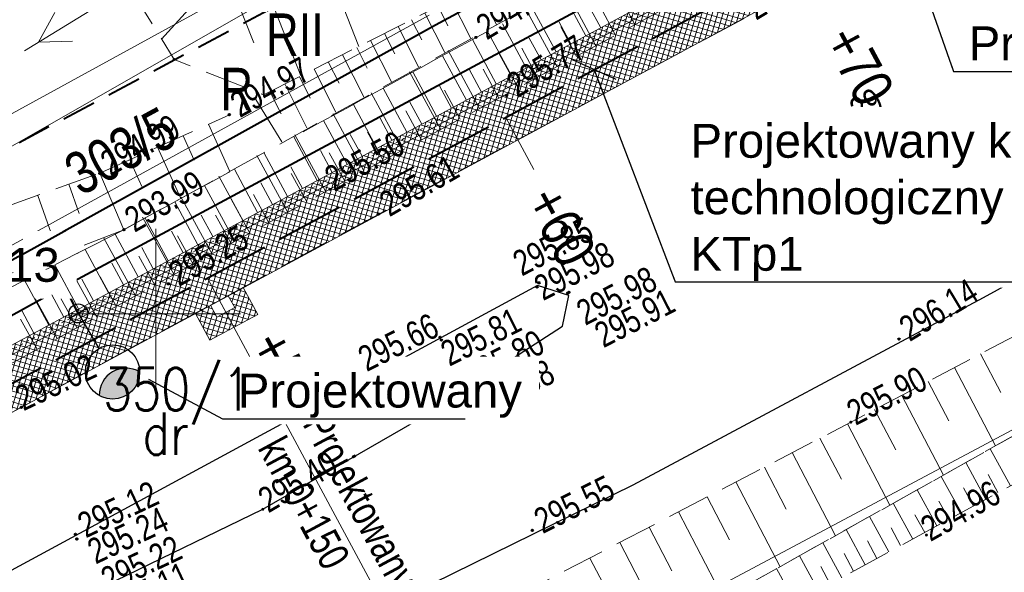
# Model space of a CAD drawing. Header units: metres. Extents: x 7437415 to 7437762, y 5556624 to 5556902.
# Tile 34 of 47: x 7437646 to 7437675, y 5556742 to 5556759. Entities that reach past the tile are written whole.
import ezdxf
from ezdxf import colors
from ezdxf.entities.mleader import LeaderData, LeaderLine
from ezdxf.math import Vec2, Vec3

# ---------------------------------------------------------------- set-up
doc = ezdxf.new("R2010")
doc.units = ezdxf.units.M
doc.header["$MEASUREMENT"] = 0
for name, pattern in [('0.5_0.5', [1.5, 0.5, -0.5, 0.5]), ('314-500', [2.5, 2, -0.5]), ('BUBZ01-500', [1.75, 1.25, -0.5]), ('DGN Style 2', [6.14715, 3.68829, -2.45886]), ('DGN Style 3', [8.60601, 6.14715, -2.45886]), ('KTCR02-500', [1.5, 1, -0.5]), ('KTJZ01-500', [2, 1.5, -0.5])]:
    doc.linetypes.add(name, pattern=pattern)
doc.layers.get('0').update_dxf_attribs({"color": 250, "lineweight": 5})
for name, color, linetype, lineweight in [('BUBZ01', 250, 'Continuous', 5), ('BUBZ01_1', 250, 'Continuous', 5), ('BUIB02_01', 250, 'Continuous', 5), ('D_balustrada', 7, '0.5_0.5', 20), ('D_kilometraz', 7, 'Continuous', 13), ('D_kraweznik', 7, 'Continuous', 20), ('D_obrzeze', 7, 'Continuous', 20), ('D_odwodnienie liniowe_wpust', 36, 'Continuous', 20), ('D_opisy', 7, 'Continuous', 13), ('D_pobocze', 7, 'Continuous', 13), ('D_skarpa', 7, 'DGN Style 3', 20), ('D_skarpa-symbol', 7, 'Continuous', 20), ('D_zakres', 7, 'DGN Style 2', 13), ('DS_chodniki', 4, 'Continuous', 0), ('DS_nawierzchnia bitumiczna odtworzenie', 252, 'Continuous', 0), ('DS_pobocze', 1, 'Continuous', 0), ('EGBD03', 250, 'Continuous', 5), ('EGBK02', 250, 'Continuous', 5), ('EGBU01', 250, 'Continuous', 5), ('Elektryka_kanalizacja_technologiczna', 1, '314-500', 40), ('Elektryka_opisy_kabli', 7, 'Continuous', 13), ('Elektryka_opisy_slupow', 6, 'Continuous', 13), ('Elektryka_oswietlenie_zewnetrzne', 1, 'Continuous', 30), ('ELEKTRYKA_TRASY', 1, 'Continuous', 40), ('KTJZ01', 250, 'Continuous', 5), ('KTKR01', 250, 'Continuous', 5), ('MPZP', 250, 'Continuous', 5), ('punkt wysokościowy sztuczny', 7, 'Continuous', 5), ('RTPW01', 250, 'Continuous', 5), ('RTPW02', 250, 'Continuous', 5), ('rzedne dla projektanta', 250, 'Continuous', 5), ('SUPE04', 250, 'Continuous', 5), ('SUPT_01', 250, 'Continuous', 5), ('Warstwa 3', 250, 'Continuous', 5)]:
    doc.layers.add(name, color=color, linetype=linetype, lineweight=lineweight)
doc.styles.get("Standard").update_dxf_attribs({"font": 'txt.shx', "width": 0.75})
doc.styles.add('STYL_ARIAL', font='simplex.shx', dxfattribs={"width": 0.75, "oblique": 0.1})
doc.styles.add('Style-Arial Narrow', font='ARIALN.TTF')

# ---------------------------------------------------------------- blocks, each defined once
blk = doc.blocks.new('PW02')
at = {"layer": 'punkt wysokościowy sztuczny', "linetype": 'Continuous', "lineweight": 13}
h = blk.add_hatch(color=0, dxfattribs=at)
edge = h.paths.add_edge_path()
edge.add_arc((0, 0), 0.45, 0, 360)
blk = doc.blocks.new('SUPE04')
at = {"layer": 'SUPE04', "color": 1, "linetype": 'Continuous', "lineweight": 13}
blk.add_line((5.25, 0), (0.25, 0), dxfattribs=at)
at = {"layer": 'SUPE04', "color": 1, "linetype": 'Continuous', "lineweight": 13, "flags": 128}
blk.add_lwpolyline([(3.9, 0.5), (4.766, 0), (3.9, -0.5)], dxfattribs=at)
blk = doc.blocks.new('_None')
blk = doc.blocks.new('_Oblique')
at = {"color": 0, "linetype": 'ByBlock', "lineweight": -2}
blk.add_line((-5, -5), (5, 5), dxfattribs=at)
blk = doc.blocks.new('slup_oswietleniowy_3')
h = blk.add_hatch(color=256)
h.dxf.hatch_style = 1
h.paths.add_polyline_path([(3, -0.866, 0.267949), (3.5, 0, 0.267949), (3, 0.866, 0.57735)])
for p, q in [((-0.35, 0), (1.5, 0)), ((0, 0.35), (0, -0.35))]:
    blk.add_line(p, q)
for centre, radius in [((2.5, 0), 1), ((0, 0), 0.35)]:
    blk.add_circle(centre, radius)
blk.add_arc((3.5, 0), 1, 120, 240)

msp = doc.modelspace()

# ---------------------------------------------------------------- hatches: boundary and pattern name
at = {"layer": 'DS_chodniki', "lineweight": 9}
h = msp.add_hatch(dxfattribs=at)
h.set_pattern_fill('CROSSHATCH', color=252, style=0, pattern_type=2)
h.set_pattern_definition([(73.46674, (7437667.05196, 5556759.3903), (-0.1437982, 0.0426858), []), (343.46675, (7437667.05196, 5556759.3903), (0.0426858, 0.1437982), [])])
h.paths.add_polyline_path([(7437684.009, 5556769.397), (7437638.768, 5556745.033), (7437640.8, 5556744.423), (7437651.173, 5556750.01), (7437651.613, 5556750.247), (7437652.141, 5556750.531), (7437652.582, 5556750.768), (7437678.765, 5556764.869, 0.109552)])
at = {"layer": 'DS_nawierzchnia bitumiczna odtworzenie', "lineweight": 9}
h = msp.add_hatch(dxfattribs=at)
h.set_pattern_fill('CROSSHATCH', color=252, style=0, pattern_type=2)
h.set_pattern_definition([(73.467, (7437651.7293, 5556749.65861), (-0.143798, 0.042686), []), (343.467, (7437651.7293, 5556749.65861), (0.042686, 0.143798), [])])
h.paths.add_polyline_path([(7437652.141, 5556750.531), (7437652.331, 5556750.179), (7437651.803, 5556749.895), (7437651.613, 5556750.247), (7437651.173, 5556750.01), (7437651.6, 5556749.217), (7437653.008, 5556749.976), (7437652.582, 5556750.768)])
at = {"layer": 'DS_pobocze', "lineweight": 9}
h = msp.add_hatch(dxfattribs=at)
h.set_pattern_fill('CROSSHATCH', color=252, style=0, pattern_type=2)
h.set_pattern_definition([(73.46674, (7437668.93906, 5556761.49754), (-0.1437982, 0.0426858), []), (343.46675, (7437668.93906, 5556761.49754), (0.0426858, 0.1437982), [])])
h.paths.add_polyline_path([(7437638.768, 5556745.033), (7437684.009, 5556769.397), (7437683.89, 5556769.617), (7437679.419, 5556767.209), (7437678.979, 5556766.972), (7437678.538, 5556766.734), (7437678.098, 5556766.497), (7437677.658, 5556766.26), (7437677.218, 5556766.023), (7437676.777, 5556765.786), (7437676.337, 5556765.549), (7437675.897, 5556765.312), (7437675.457, 5556765.075), (7437675.017, 5556764.838), (7437674.576, 5556764.601), (7437674.136, 5556764.364), (7437673.696, 5556764.127), (7437673.256, 5556763.89), (7437672.815, 5556763.652), (7437672.375, 5556763.415), (7437671.935, 5556763.178), (7437671.495, 5556762.941), (7437671.055, 5556762.704), (7437670.614, 5556762.467), (7437670.174, 5556762.23), (7437669.734, 5556761.993), (7437669.294, 5556761.756), (7437668.853, 5556761.519), (7437668.413, 5556761.282), (7437667.973, 5556761.045), (7437667.533, 5556760.808), (7437667.093, 5556760.571), (7437666.652, 5556760.333), (7437666.212, 5556760.096), (7437665.772, 5556759.859), (7437665.332, 5556759.622), (7437664.891, 5556759.385), (7437664.451, 5556759.148), (7437664.011, 5556758.911), (7437663.571, 5556758.674), (7437663.131, 5556758.437), (7437662.69, 5556758.2), (7437662.25, 5556757.963), (7437661.81, 5556757.726), (7437661.37, 5556757.489), (7437660.929, 5556757.251), (7437660.489, 5556757.014), (7437660.049, 5556756.777), (7437659.609, 5556756.54), (7437659.169, 5556756.303), (7437658.728, 5556756.066), (7437658.288, 5556755.829), (7437657.848, 5556755.592), (7437657.408, 5556755.355), (7437656.967, 5556755.118), (7437656.527, 5556754.881), (7437656.087, 5556754.644), (7437655.647, 5556754.407), (7437655.207, 5556754.169), (7437654.766, 5556753.932), (7437654.326, 5556753.695), (7437653.886, 5556753.458), (7437653.446, 5556753.221), (7437653.005, 5556752.984), (7437652.565, 5556752.747), (7437652.125, 5556752.51), (7437651.685, 5556752.273), (7437651.245, 5556752.036), (7437650.804, 5556751.799), (7437650.364, 5556751.562), (7437649.924, 5556751.325), (7437649.484, 5556751.088), (7437649.043, 5556750.85), (7437648.603, 5556750.613), (7437648.163, 5556750.376), (7437647.723, 5556750.139), (7437647.283, 5556749.902), (7437646.842, 5556749.665), (7437646.402, 5556749.428), (7437645.962, 5556749.191), (7437645.522, 5556748.954), (7437645.081, 5556748.717), (7437644.641, 5556748.48), (7437644.201, 5556748.243), (7437643.761, 5556748.006), (7437643.321, 5556747.768), (7437642.88, 5556747.531), (7437642.44, 5556747.294), (7437642, 5556747.057), (7437641.56, 5556746.82), (7437641.119, 5556746.583), (7437640.679, 5556746.346), (7437639.24, 5556745.571), (7437638.65, 5556745.253)])

# ---------------------------------------------------------------- linework, layer by layer
at = {"layer": 'BUBZ01', "color": 7, "linetype": 'BUBZ01-500', "lineweight": 13}
msp.add_line((7437649.055, 5556752.478), (7437639.226, 5556748.664), dxfattribs=at)
at = {"layer": 'BUBZ01', "color": 7, "linetype": 'BUBZ01-500', "lineweight": 13, "flags": 128}
for points in [[(7437640.018, 5556785.654), (7437638.515, 5556784.867), (7437643.11, 5556775.98), (7437642.9, 5556771.37), (7437643.65, 5556768.72), (7437650.54, 5556757.5), (7437653.18, 5556756.46), (7437670.11, 5556765.04), (7437677.9, 5556769.59), (7437683.09, 5556775.4), (7437676.3, 5556770.28), (7437669.43, 5556766.05), (7437652.3, 5556759.37), (7437651.48, 5556760.11), (7437645.17, 5556771.48), (7437645.18, 5556776.52), (7437645.4, 5556777.22), (7437640.018, 5556785.654)], [(7437683.59, 5556751.04), (7437663.9, 5556740), (7437649.42, 5556733.49), (7437648.7, 5556734.44), (7437648.34, 5556735.26), (7437670.51, 5556746.8), (7437685.28, 5556754.57), (7437683.59, 5556751.04)], [(7437649.42, 5556733.49), (7437663.9, 5556740), (7437683.59, 5556751.04), (7437684.27, 5556749.84), (7437664.32, 5556738.99), (7437649.73, 5556732.31), (7437649.42, 5556733.49)]]:
    msp.add_lwpolyline(points, close=True, dxfattribs=at)
for points in [[(7437649.055, 5556752.478), (7437665.84, 5556761.7), (7437669.56, 5556761.45), (7437655.14, 5556753.67), (7437639.69, 5556745.22), (7437638.72, 5556747.2), (7437649.055, 5556752.478)], [(7437648.35, 5556754.145), (7437652.172, 5556755.866)], [(7437640.461, 5556751.33), (7437648.35, 5556754.145)]]:
    msp.add_lwpolyline(points, dxfattribs=at)
at = {"layer": 'BUBZ01', "color": 7, "linetype": 'Continuous', "lineweight": 13, "flags": 128}
for points in [[(7437655, 5556760.42), (7437655.99, 5556757.88)], [(7437664.14, 5556758.53), (7437663.21, 5556760.26)], [(7437651.76, 5556759.86), (7437650.17, 5556758.1)], [(7437653.22, 5556759.73), (7437654.28, 5556757.02)], [(7437659.48, 5556759.65), (7437660.05, 5556758.53)], [(7437662.99, 5556757.9), (7437662.06, 5556759.63)], [(7437652.34, 5556759.39), (7437652.89, 5556757.99)], [(7437658.72, 5556759.27), (7437659.3, 5556758.12)], [(7437658.33, 5556759.07), (7437658.62, 5556758.49)], [(7437661.84, 5556757.28), (7437660.91, 5556759)], [(7437663.57, 5556758.22), (7437663.1, 5556759.08)], [(7437657.55, 5556758.67), (7437657.85, 5556758.08)], [(7437657.94, 5556758.87), (7437658.53, 5556757.71)], [(7437657.15, 5556758.47), (7437657.75, 5556757.28)], [(7437660.69, 5556756.66), (7437659.76, 5556758.38)], [(7437662.41, 5556757.59), (7437661.95, 5556758.46)], [(7437656.75, 5556758.27), (7437657.05, 5556757.67)], [(7437655.93, 5556757.85), (7437656.24, 5556757.24)], [(7437656.34, 5556758.06), (7437656.96, 5556756.84)], [(7437661.26, 5556756.97), (7437660.8, 5556757.83)], [(7437655.51, 5556757.64), (7437656.14, 5556756.4)], [(7437659.55, 5556756.05), (7437658.63, 5556757.76)], [(7437654.67, 5556757.21), (7437655.31, 5556755.95)], [(7437655.09, 5556757.43), (7437655.41, 5556756.8)], [(7437660.12, 5556756.36), (7437659.66, 5556757.21)], [(7437654.24, 5556757), (7437654.56, 5556756.36)], [(7437658.41, 5556755.43), (7437657.49, 5556757.14)], [(7437653.81, 5556756.78), (7437654.46, 5556755.48)], [(7437653.37, 5556756.56), (7437653.7, 5556755.9)], [(7437657.27, 5556754.82), (7437656.36, 5556756.52)], [(7437658.98, 5556755.74), (7437658.52, 5556756.59)], [(7437652.95, 5556756.32), (7437653.72, 5556755.07)], [(7437656.14, 5556754.21), (7437655.23, 5556755.9)], [(7437657.84, 5556755.13), (7437657.38, 5556755.98)], [(7437655.02, 5556753.6), (7437654.1, 5556755.28)], [(7437656.71, 5556754.52), (7437656.25, 5556755.36)], [(7437653.9, 5556752.99), (7437652.98, 5556754.67)], [(7437655.58, 5556753.91), (7437655.12, 5556754.75)], [(7437652.78, 5556752.38), (7437651.86, 5556754.06)], [(7437654.46, 5556753.3), (7437654, 5556754.14)], [(7437651.66, 5556751.76), (7437650.74, 5556753.45)], [(7437653.34, 5556752.68), (7437652.88, 5556753.52)], [(7437650.54, 5556751.15), (7437649.61, 5556752.85)], [(7437652.22, 5556752.07), (7437651.76, 5556752.91)], [(7437651.1, 5556751.46), (7437650.64, 5556752.3)], [(7437649.4, 5556750.53), (7437648.46, 5556752.25)], [(7437649.97, 5556750.84), (7437649.5, 5556751.7)], [(7437648.26, 5556749.9), (7437647.3, 5556751.65)], [(7437647.09, 5556749.27), (7437646.12, 5556751.04)], [(7437648.83, 5556750.22), (7437648.36, 5556751.09)], [(7437647.67, 5556749.59), (7437647.19, 5556750.47)], [(7437646.5, 5556748.95), (7437646.01, 5556749.84)], [(7437674.34, 5556748.82), (7437674.94, 5556747.67)], [(7437673.57, 5556748.41), (7437674.78, 5556746.1)], [(7437672.79, 5556748), (7437673.4, 5556746.84)], [(7437672.01, 5556747.59), (7437673.24, 5556745.24)], [(7437671.21, 5556747.17), (7437671.84, 5556745.98)], [(7437670.41, 5556746.75), (7437671.66, 5556744.35)], [(7437669.6, 5556746.33), (7437670.23, 5556745.12)], [(7437668.78, 5556745.9), (7437670.06, 5556743.45)], [(7437675.22, 5556744.92), (7437674.62, 5556746.01)], [(7437674.49, 5556744.52), (7437673.9, 5556745.61)], [(7437667.96, 5556745.47), (7437668.6, 5556744.23)], [(7437667.12, 5556745.04), (7437668.42, 5556742.53)], [(7437673.77, 5556744.13), (7437673.18, 5556745.2)], [(7437674.85, 5556744.72), (7437674.56, 5556745.26)], [(7437673.05, 5556743.74), (7437672.47, 5556744.8)], [(7437674.13, 5556744.32), (7437673.83, 5556744.86)], [(7437666.27, 5556744.6), (7437666.93, 5556743.33)], [(7437673.41, 5556743.93), (7437673.11, 5556744.47)], [(7437665.42, 5556744.15), (7437666.75, 5556741.6)], [(7437672.34, 5556743.35), (7437671.76, 5556744.41)], [(7437671.63, 5556742.97), (7437671.06, 5556744.02)], [(7437672.69, 5556743.54), (7437672.4, 5556744.07)], [(7437664.56, 5556743.7), (7437665.23, 5556742.41)], [(7437670.93, 5556742.59), (7437670.37, 5556743.63)], [(7437671.98, 5556743.16), (7437671.7, 5556743.68)], [(7437671.28, 5556742.78), (7437671, 5556743.3)], [(7437663.69, 5556743.25), (7437665.04, 5556740.64)], [(7437670.24, 5556742.21), (7437669.68, 5556743.24)], [(7437662.81, 5556742.79), (7437663.5, 5556741.48)], [(7437669.55, 5556741.84), (7437669, 5556742.86)], [(7437670.59, 5556742.4), (7437670.31, 5556742.92)], [(7437668.87, 5556741.47), (7437668.32, 5556742.48)], [(7437669.9, 5556742.02), (7437669.62, 5556742.54)]]:
    msp.add_lwpolyline(points, dxfattribs=at)
at = {"layer": 'BUBZ01_1', "color": 7, "linetype": 'Continuous', "lineweight": 13}
for p, q in [((7437652.185, 5556754.198), (7437651.558, 5556755.59)), ((7437651.134, 5556754.526), (7437650.807, 5556755.251)), ((7437650.737, 5556753.402), (7437650.056, 5556754.913)), ((7437649.592, 5556753.756), (7437649.237, 5556754.544)), ((7437648.35, 5556754.145), (7437649.055, 5556752.478)), ((7437647.742, 5556752.953), (7437647.434, 5556753.818)), ((7437647.144, 5556751.737), (7437646.518, 5556753.491))]:
    msp.add_line(p, q, dxfattribs=at)
at = {"layer": 'D_kilometraz', "flags": 128}
for points in [[(7437661.156, 5556754.25), (7437660.326, 5556755.791)], [(7437652.351, 5556749.509), (7437651.522, 5556751.049)]]:
    msp.add_lwpolyline(points, dxfattribs=at)
at = {"layer": 'D_odwodnienie liniowe_wpust', "flags": 128}
msp.add_lwpolyline([(7437651.803, 5556749.895), (7437652.331, 5556750.179), (7437652.141, 5556750.531), (7437651.613, 5556750.247), (7437651.803, 5556749.895)], close=True, dxfattribs=at)
at = {"layer": 'D_opisy'}
msp.add_line((7437651.877, 5556750.389), (7437659.416, 5556736.39), dxfattribs=at)
at = {"layer": 'D_skarpa-symbol', "flags": 128}
for points in [[(7437662.69, 5556758.2), (7437662.011, 5556759.462)], [(7437661.81, 5556757.726), (7437661.121, 5556759.006)], [(7437663.131, 5556758.437), (7437662.793, 5556759.063)], [(7437660.929, 5556757.251), (7437660.23, 5556758.55)], [(7437662.25, 5556757.963), (7437661.908, 5556758.598)], [(7437660.049, 5556756.777), (7437659.342, 5556758.089)], [(7437661.37, 5556757.489), (7437661.023, 5556758.133)], [(7437659.169, 5556756.303), (7437658.464, 5556757.612)], [(7437660.489, 5556757.014), (7437660.137, 5556757.668)], [(7437658.288, 5556755.829), (7437657.586, 5556757.133)], [(7437659.609, 5556756.54), (7437659.256, 5556757.196)], [(7437657.408, 5556755.355), (7437656.708, 5556756.654)], [(7437658.728, 5556756.066), (7437658.377, 5556756.719)], [(7437656.527, 5556754.881), (7437655.83, 5556756.175)], [(7437657.848, 5556755.592), (7437657.497, 5556756.243)], [(7437656.967, 5556755.118), (7437656.618, 5556755.766)], [(7437655.647, 5556754.407), (7437654.952, 5556755.696)], [(7437654.766, 5556753.932), (7437654.075, 5556755.217)], [(7437656.087, 5556754.644), (7437655.739, 5556755.29)], [(7437653.886, 5556753.458), (7437653.197, 5556754.738)], [(7437655.207, 5556754.169), (7437654.86, 5556754.813)], [(7437654.326, 5556753.695), (7437653.981, 5556754.336)], [(7437653.005, 5556752.984), (7437652.319, 5556754.259)], [(7437652.125, 5556752.51), (7437651.441, 5556753.78)], [(7437653.446, 5556753.221), (7437653.102, 5556753.86)], [(7437651.245, 5556752.036), (7437650.563, 5556753.301)], [(7437652.565, 5556752.747), (7437652.223, 5556753.383)], [(7437651.685, 5556752.273), (7437651.343, 5556752.907)], [(7437650.364, 5556751.562), (7437649.685, 5556752.822)], [(7437649.484, 5556751.088), (7437648.804, 5556752.35)], [(7437650.804, 5556751.799), (7437650.464, 5556752.43)], [(7437648.603, 5556750.613), (7437647.913, 5556751.895)], [(7437649.924, 5556751.325), (7437649.585, 5556751.954)], [(7437649.043, 5556750.85), (7437648.701, 5556751.486)], [(7437648.163, 5556750.376), (7437647.815, 5556751.022)], [(7437646.402, 5556749.428), (7437646.044, 5556750.093)]]:
    msp.add_lwpolyline(points, dxfattribs=at)
at = {"layer": 'D_zakres', "flags": 128}
msp.add_lwpolyline([(7437651.173, 5556750.01), (7437651.6, 5556749.217), (7437653.008, 5556749.976), (7437652.582, 5556750.768)], dxfattribs=at)
at = {"layer": 'EGBD03', "color": 96, "linetype": 'Continuous', "lineweight": 13, "flags": 128}
for points in [[(7437630.48, 5556746.22), (7437656.77, 5556761.25)], [(7437631.6, 5556744.22), (7437658.07, 5556758.81)], [(7437666.4, 5556741.84), (7437693.3, 5556756.17)]]:
    msp.add_lwpolyline(points, dxfattribs=at)
at = {"layer": 'Elektryka_kanalizacja_technologiczna'}
msp.add_line((7437640.444, 5556745.084), (7437678.375, 5556765.511), dxfattribs=at)
at = {"layer": 'ELEKTRYKA_TRASY', "linetype": 'Continuous'}
for points in [[(7437647.715, 5556750.008), (7437647.306, 5556750.81), (7437671.021, 5556763.566), (7437671.476, 5556762.789)], [(7437624.016, 5556736.97), (7437623.608, 5556737.72), (7437647.306, 5556750.81), (7437647.715, 5556750.008)]]:
    msp.add_lwpolyline(points, dxfattribs=at)
at = {"layer": 'KTKR01', "color": 7, "linetype": 'Continuous', "lineweight": 30, "flags": 128}
msp.add_lwpolyline([(7437640.51, 5556739.6), (7437640.16, 5556738.69), (7437641.17, 5556738.48), (7437648.82, 5556742.13), (7437653.16, 5556744.23), (7437657.63, 5556746.81), (7437662, 5556749.63), (7437662.19, 5556750.54), (7437661.26, 5556750.83), (7437640.51, 5556739.6)], close=True, dxfattribs=at)
at = {"layer": 'rzedne dla projektanta', "color": 7, "linetype": 'Continuous', "lineweight": 40}
for centre in [(7437659.45, 5556758.15), (7437660.35, 5556756.44), (7437652.17, 5556755.87), (7437669.13, 5556754.88), (7437648.35, 5556754.14), (7437656.58, 5556752.94), (7437649.06, 5556752.48), (7437650.37, 5556750.88), (7437661.25, 5556750.79), (7437661.31, 5556750.91), (7437662.16, 5556750.61), (7437662.19, 5556750.63), (7437658.39, 5556749.3), (7437658.43, 5556749.22), (7437671.93, 5556749.25), (7437659.04, 5556747.9), (7437659.1, 5556747.76), (7437646.03, 5556747.24), (7437661.11, 5556743.61), (7437647.63, 5556743.49), (7437647.67, 5556743.35)]:
    msp.add_circle(centre, 0.0225, dxfattribs=at)
at = {"layer": 'Warstwa 3', "color": 7, "linetype": 'Continuous', "lineweight": 0}
for p, q in [((7437650, 5556752.5), (7437650, 5556750)), ((7437647.5, 5556750), (7437652.5, 5556750)), ((7437647.5, 5556750), (7437652.5, 5556750)), ((7437650, 5556750), (7437650, 5556747.5))]:
    msp.add_line(p, q, dxfattribs=at)

# ---------------------------------------------------------------- block references
at = {"layer": 'RTPW02', "color": 7, "linetype": 'Continuous', "lineweight": 13, "xscale": 0.1, "yscale": 0.1, "zscale": 0.1}
for p in [(7437650.54, 5556757.5), (7437655.14, 5556753.67), (7437670.51, 5556746.8), (7437653.16, 5556744.23), (7437672.74, 5556743.47)]:
    msp.add_blockref('PW02', p, dxfattribs=at)
at = {"layer": 'SUPE04', "color": 1, "linetype": 'Continuous', "lineweight": 13, "rotation": 211.6509999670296}
msp.add_blockref('SUPE04', (7437650.6, 5556760.51), dxfattribs=at)

# ---------------------------------------------------------------- texts
at = {"layer": 'D_kilometraz', "char_height": 1.2, "attachment_point": 4, "rotation": 298.304, "line_spacing_factor": 1.6, "style": 'Style-Arial Narrow'}
for s, insert in [('+70', (7437670.197, 5556758.351)), ('+60', (7437661.393, 5556753.61)), ('+50', (7437653.255, 5556749.348))]:
    msp.add_mtext(s, dxfattribs=dict(at, insert=insert))
at = {"layer": 'D_opisy', "insert": (7437655.109, 5556747.175), "char_height": 0.9, "attachment_point": 1, "rotation": 298.304}
msp.add_mtext('\\pt11;\\fArial|b0|i0|c238238|p39;Projektowany wpust\\Pkm 0+150', dxfattribs=at)
at = {"layer": 'EGBD03', "color": 96, "linetype": 'Continuous', "lineweight": 30, "width": 0.8}
msp.add_text('350/1', height=1.25, dxfattribs=at).set_placement((7437648.443, 5556747.148))
at = {"layer": 'EGBD03', "color": 96, "linetype": 'Continuous', "lineweight": 30, "insert": (7437647.79, 5556753.44), "char_height": 1.25, "attachment_point": 7, "rotation": 28.5212, "line_spacing_factor": 0.6}
msp.add_mtext('\\FWORKING_1250;\\H1x;\\W0.8;303/5', dxfattribs=at)
at = {"layer": 'EGBK02', "color": 96, "linetype": 'Continuous', "lineweight": 30, "insert": (7437653.251, 5556758.857), "char_height": 1.25, "attachment_point": 1, "line_spacing_factor": 0.6}
msp.add_mtext('\\FWORKING_1250;\\H1x;\\W0.8;RII', dxfattribs=at)
at = {"layer": 'EGBU01', "color": 96, "linetype": 'Continuous', "lineweight": 30, "width": 0.8}
msp.add_text('dr', height=1.25, dxfattribs=at).set_placement((7437649.609, 5556745.835))
at = {"layer": 'EGBU01', "color": 96, "linetype": 'Continuous', "lineweight": 30, "insert": (7437651.908, 5556756.004), "char_height": 1.25, "attachment_point": 7, "line_spacing_factor": 0.6}
msp.add_mtext('\\FWORKING_1250;\\H1x;\\W0.8;R', dxfattribs=at)
at = {"layer": 'RTPW01', "color": 7, "linetype": 'Continuous', "lineweight": 13, "char_height": 0.75, "attachment_point": 7, "line_spacing_factor": 0.6}
for s, insert, rotation in [('\\FWORKING_1250;\\H1x;\\W0.8;295.50', (7437655.27, 5556753.581), 28.644), ('\\FWORKING_1250;\\H1x;\\W0.8;295.90', (7437670.655, 5556746.678), 27.3), ('\\FWORKING_1250;\\H1x;\\W0.8;295.40', (7437653.327, 5556744.095), 30.515), ('\\FWORKING_1250;\\H1x;\\W0.8;294.96', (7437672.863, 5556743.252), 29.421)]:
    msp.add_mtext(s, dxfattribs=dict(at, insert=insert, rotation=rotation))
at = {"layer": 'rzedne dla projektanta', "color": 7, "linetype": 'Continuous', "lineweight": 0, "char_height": 0.75, "attachment_point": 7, "line_spacing_factor": 0.6}
for s, insert, rotation in [('\\FWORKING_1250;\\H1x;\\W0.8; 296.20', (7437667.529, 5556758.516), 31.1664), ('\\FWORKING_1250;\\H1x;\\W0.8; 294.63', (7437659.579, 5556757.936), 31.1664), ('\\FWORKING_1250;\\H1x;\\W0.8; 295.77', (7437660.479, 5556756.226), 31.1664), ('\\FWORKING_1250;\\H1x;\\W0.8; 294.97', (7437652.29, 5556755.651), 28.7814), ('\\FWORKING_1250;\\H1x;\\W0.8; 296.29', (7437669.259, 5556754.666), 31.1664), ('\\FWORKING_1250;\\H1x;\\W0.8; 294.99', (7437648.475, 5556753.923), 29.8799), ('\\FWORKING_1250;\\H1x;\\W0.8; 295.61', (7437656.705, 5556752.723), 29.8799), ('\\FWORKING_1250;\\H1x;\\W0.8; 293.99', (7437649.185, 5556752.263), 29.8799), ('\\FWORKING_1250;\\H1x;\\W0.8; 295.85', (7437660.607, 5556750.982), 27.2718), ('\\FWORKING_1250;\\H1x;\\W0.8; 295.25', (7437650.495, 5556750.663), 29.8799), ('\\FWORKING_1250;\\H1x;\\W0.8; 295.98', (7437661.235, 5556750.256), 27.2718), ('\\FWORKING_1250;\\H1x;\\W0.8; 295.98', (7437662.482, 5556749.527), 27.1617), ('\\FWORKING_1250;\\H1x;\\W0.8; 296.14', (7437672.059, 5556749.036), 31.1664), ('\\FWORKING_1250;\\H1x;\\W0.8; 295.91', (7437663.016, 5556748.867), 27.1617), ('\\FWORKING_1250;\\H1x;\\W0.8; 295.81', (7437658.47, 5556748.326), 26.5851), ('\\FWORKING_1250;\\H1x;\\W0.8; 295.66', (7437656.031, 5556748.167), 26.5851), ('\\FWORKING_1250;\\H1x;\\W0.8; 295.80', (7437659.152, 5556747.676), 26.5851), ('\\FWORKING_1250;\\H1x;\\W0.8; 295.02', (7437645.898, 5556747.014), 25.2313), ('\\FWORKING_1250;\\H1x;\\W0.8; 295.68', (7437659.452, 5556746.804), 26.5851), ('\\FWORKING_1250;\\H1x;\\W0.8; 295.55', (7437661.222, 5556743.386), 26.5851), ('\\FWORKING_1250;\\H1x;\\W0.8; 295.12', (7437647.737, 5556743.264), 25.2313), ('\\FWORKING_1250;\\H1x;\\W0.8; 295.24', (7437648.029, 5556742.493), 25.2313), ('\\FWORKING_1250;\\H1x;\\W0.8; 295.22', (7437648.427, 5556741.654), 25.2313), ('\\FWORKING_1250;\\H1x;\\W0.8; 295.11', (7437648.664, 5556740.871), 25.2313)]:
    msp.add_mtext(s, dxfattribs=dict(at, insert=insert, rotation=rotation))

# ---------------------------------------------------------------- next in the draw order: texts
at = {"layer": 'Elektryka_opisy_slupow', "linetype": 'Continuous', "lineweight": 13, "insert": (7437647.168, 5556751.941), "char_height": 1, "width": 0.59056, "attachment_point": 3, "style": 'STYL_ARIAL', "bg_fill": 2}
msp.add_mtext('{\\fArial|b0|i0|c238|p34;\\W1;S13}', dxfattribs=at)

# ---------------------------------------------------------------- next in the draw order: linework, layer by layer
at = {"layer": 'BUIB02_01', "color": 212, "linetype": 'Continuous', "lineweight": 40, "flags": 128}
msp.add_lwpolyline([(7437631.582, 5556743.722), (7437658.25, 5556758.524), (7437681.414, 5556770.995), (7437736.328, 5556800.083), (7437739.446, 5556801.87)], dxfattribs=at)
at = {"layer": 'D_balustrada', "ltscale": 0.1}
msp.add_line((7437639.295, 5556745.459), (7437679.831, 5556767.289), dxfattribs=at)
at = {"layer": 'D_kraweznik'}
msp.add_line((7437640.8, 5556744.423), (7437678.765, 5556764.869), dxfattribs=at)
at = {"layer": 'D_obrzeze'}
msp.add_line((7437634.321, 5556742.638), (7437684.009, 5556769.397), dxfattribs=at)
at = {"layer": 'D_pobocze'}
msp.add_line((7437638.65, 5556745.253), (7437683.89, 5556769.617), dxfattribs=at)
at = {"layer": 'D_skarpa', "flags": 128}
msp.add_lwpolyline([(7437639.094, 5556747.391), (7437639.251, 5556747.471), (7437639.697, 5556747.699), (7437640.142, 5556747.926), (7437640.587, 5556748.154), (7437641.033, 5556748.381), (7437641.478, 5556748.609), (7437641.924, 5556748.836), (7437642.369, 5556749.064), (7437642.814, 5556749.291), (7437643.26, 5556749.518), (7437643.705, 5556749.746), (7437644.151, 5556749.973), (7437644.596, 5556750.201), (7437645.041, 5556750.428), (7437645.487, 5556750.656), (7437645.932, 5556750.883), (7437646.378, 5556751.111), (7437646.823, 5556751.338), (7437647.268, 5556751.566), (7437647.714, 5556751.793), (7437648.159, 5556752.021), (7437648.605, 5556752.248), (7437649.05, 5556752.475), (7437649.489, 5556752.715), (7437649.928, 5556752.954), (7437650.367, 5556753.194), (7437650.806, 5556753.433), (7437651.245, 5556753.673), (7437651.684, 5556753.912), (7437652.122, 5556754.152), (7437652.561, 5556754.391), (7437653, 5556754.631), (7437653.439, 5556754.87), (7437653.878, 5556755.11), (7437654.317, 5556755.349), (7437654.756, 5556755.589), (7437655.195, 5556755.828), (7437655.634, 5556756.068), (7437656.073, 5556756.307), (7437656.512, 5556756.547), (7437656.951, 5556756.786), (7437657.389, 5556757.026), (7437657.828, 5556757.265), (7437658.267, 5556757.505), (7437658.706, 5556757.744), (7437659.145, 5556757.984), (7437659.586, 5556758.22), (7437660.031, 5556758.448), (7437660.476, 5556758.676), (7437660.921, 5556758.904), (7437661.366, 5556759.132), (7437661.812, 5556759.36), (7437662.257, 5556759.588), (7437662.702, 5556759.816), (7437663.147, 5556760.044), (7437663.592, 5556760.272), (7437664.037, 5556760.5), (7437664.482, 5556760.728), (7437664.927, 5556760.955), (7437665.372, 5556761.183), (7437665.818, 5556761.411), (7437666.263, 5556761.639), (7437666.708, 5556761.867), (7437667.153, 5556762.095), (7437667.598, 5556762.323), (7437668.043, 5556762.551), (7437668.488, 5556762.779), (7437668.933, 5556763.007), (7437669.379, 5556763.235), (7437669.824, 5556763.463), (7437670.264, 5556763.7), (7437670.696, 5556763.953), (7437671.128, 5556764.205), (7437671.56, 5556764.458), (7437671.992, 5556764.71), (7437672.424, 5556764.963), (7437672.855, 5556765.215), (7437673.287, 5556765.468), (7437673.719, 5556765.72), (7437674.151, 5556765.973), (7437674.583, 5556766.225), (7437675.015, 5556766.478), (7437675.447, 5556766.731), (7437675.879, 5556766.983), (7437676.311, 5556767.236), (7437676.742, 5556767.488), (7437677.174, 5556767.741), (7437677.606, 5556767.993), (7437678.038, 5556768.246), (7437678.47, 5556768.498), (7437678.867, 5556768.815), (7437679.159, 5556769.052), (7437679.413, 5556769.257), (7437679.664, 5556769.461)], dxfattribs=at)
at = {"layer": 'D_skarpa-symbol', "flags": 128}
for points in [[(7437647.723, 5556750.139), (7437647.022, 5556751.44)], [(7437646.842, 5556749.665), (7437646.131, 5556750.985)], [(7437647.283, 5556749.902), (7437646.93, 5556750.557)]]:
    msp.add_lwpolyline(points, dxfattribs=at)
at = {"layer": 'KTJZ01', "color": 7, "linetype": 'KTJZ01-500', "lineweight": 13, "flags": 128}
msp.add_lwpolyline([(7437487.24, 5556665.88), (7437500.01, 5556668.65), (7437509.93, 5556671.34), (7437514.81, 5556672.66), (7437528.54, 5556677.57), (7437546.18, 5556685.08), (7437562.31, 5556693.39), (7437575.78, 5556700.17), (7437584.6, 5556705.2), (7437599.33, 5556712.79), (7437607.41, 5556717.03), (7437624.22, 5556725.75), (7437636.91, 5556731.79), (7437639.91, 5556733.3), (7437648.13, 5556737.1), (7437664.08, 5556744.94), (7437674.41, 5556750.47), (7437695.47, 5556762.01), (7437726.23, 5556778.98), (7437745.592, 5556790.579), (7437740.524, 5556799.89), (7437726.071, 5556794.065), (7437721.424, 5556793.261), (7437718.653, 5556793.684), (7437716.454, 5556794.853), (7437714.78, 5556796.65), (7437713.44, 5556798.18), (7437704.05, 5556814.76), (7437696.46, 5556806.77), (7437698.53, 5556806.84), (7437700.74, 5556806.26), (7437702.79, 5556804.94), (7437704.06, 5556803.16), (7437709.44, 5556793.77), (7437711.44, 5556790.12), (7437712.13, 5556787.63), (7437712.21, 5556785.35), (7437711.59, 5556783.66), (7437709.87, 5556781.76), (7437701.28, 5556777.09), (7437699.42, 5556776.48), (7437697.78, 5556776.19), (7437695.76, 5556776.41), (7437693.65, 5556777.51), (7437692.09, 5556778.89), (7437690.49, 5556781.22), (7437685.25, 5556778.28), (7437686.1, 5556775.03), (7437686.085, 5556773.72), (7437685.81, 5556772.51), (7437685.3, 5556771.32), (7437684.475, 5556769.98), (7437683.43, 5556768.68), (7437682.12, 5556767.23), (7437680.52, 5556765.9), (7437679.609, 5556765.424), (7437667.4, 5556758.73), (7437656.58, 5556752.94), (7437646.03, 5556747.24), (7437635.04, 5556741.31), (7437625.46, 5556735.97), (7437617.31, 5556731.03), (7437610.73, 5556727.32), (7437599.83, 5556721.28), (7437592.56, 5556717.41), (7437581.48, 5556711.39), (7437572.19, 5556706.38), (7437570.63, 5556705.57), (7437559.43, 5556699.57), (7437555.27, 5556697.37), (7437547.58, 5556693.6), (7437542.1, 5556690.99), (7437536.78, 5556688.64), (7437527.13, 5556684.56), (7437524.75, 5556685.69), (7437522.99, 5556687.15), (7437521.44, 5556689.45), (7437520.46, 5556691.39), (7437515.43, 5556689.51), (7437516.09, 5556686.202), (7437515.98, 5556684.5), (7437514.73, 5556681.38), (7437513.55, 5556680.28), (7437512.1, 5556679.32), (7437507.87, 5556678.13), (7437498.81, 5556675.82), (7437492.9, 5556674.29)], dxfattribs=at)
at = {"layer": 'KTKR01', "color": 7, "linetype": 'Continuous', "lineweight": 30, "flags": 128}
msp.add_lwpolyline([(7437745.592, 5556790.579), (7437726.23, 5556778.98), (7437695.47, 5556762.01), (7437674.41, 5556750.47), (7437664.08, 5556744.94), (7437648.13, 5556737.1), (7437639.91, 5556733.3), (7437636.91, 5556731.79), (7437624.22, 5556725.75)], dxfattribs=at)
at = {"layer": 'MPZP', "color": 212, "linetype": 'KTCR02-500', "lineweight": 40, "flags": 128}
msp.add_lwpolyline([(7437738.295, 5556803.984), (7437715.191, 5556791.784), (7437661.349, 5556763.226), (7437574.511, 5556717.006), (7437530.05, 5556696.506), (7437525.798, 5556698.029), (7437514.19, 5556719.761)], dxfattribs=at)
at = {"layer": 'SUPT_01', "color": 30, "linetype": 'Continuous', "lineweight": 13, "flags": 128}
msp.add_lwpolyline([(7437624.834, 5556744.449), (7437654.2, 5556760.54), (7437665.43, 5556766.7), (7437672.97, 5556770.83), (7437672.97, 5556770.83), (7437705.49, 5556788.37), (7437705.49, 5556788.37), (7437729.04, 5556801.46), (7437729.04, 5556801.46), (7437737.403, 5556805.623)], dxfattribs=at)

# ---------------------------------------------------------------- next in the draw order: block references
at = {"layer": 'Elektryka_oswietlenie_zewnetrzne', "linetype": 'Continuous', "xscale": 0.8, "yscale": 0.8, "zscale": 0.001, "rotation": 300.3159171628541}
msp.add_blockref('slup_oswietleniowy_3', (7437647.715, 5556750.008), dxfattribs=at)

# ---------------------------------------------------------------- next in the draw order: leaders
at = {"layer": 'Elektryka_opisy_kabli', "linetype": 'Continuous', "lineweight": 13}
ml = msp.add_multileader_mtext('Standard', dxfattribs=at)
ml.set_content('{\\fArial|b0|i0|c238|p34;\\W1;Projektowany}', color=256, style='STYL_ARIAL')
ml.set_leader_properties()
ml.set_arrow_properties(name='NONE')
ml.build(insert=Vec2(0, 0))
ml.multileader.update_dxf_attribs({"text_left_attachment_type": 5, "text_right_attachment_type": 5, "dogleg_length": 0.36, "arrow_head_size": 0.1})
ctx = ml.context
ctx.base_point, ctx.char_height, ctx.arrow_head_size, ctx.landing_gap_size, ctx.plane_origin = Vec3(7437673.897, 5556757.143), 1, 0.1, 0.09, Vec3(7437628.017, 5556725.538)
ctx.left_attachment, ctx.right_attachment = 5, 5
notes = []
notes.append((ctx, [(0, (1, 1, 0), (7437673.537, 5556757.143), (1, 0), 0.36, [(0, [(7437672.524, 5556760.026)], 0, [])])]))
ctx.mtext.insert, ctx.mtext.line_spacing_style, ctx.mtext.flow_direction = Vec3(7437673.987, 5556758.477), 2, 5
ctx.mtext.has_bg_fill, ctx.mtext.bg_color, ctx.mtext.bg_scale_factor, ctx.mtext.bg_transparency, ctx.mtext.use_window_bg_color = 1, -1027028792, 1.5, 0, 1
ml = msp.add_multileader_mtext('Standard', dxfattribs=at)
ml.set_content('{\\fArial|b0|i0|c238|p34;\\W1;Projektowany}', color=256, style='STYL_ARIAL')
ml.set_leader_properties()
ml.set_arrow_properties(name='NONE')
ml.build(insert=Vec2(0, 0))
ml.multileader.update_dxf_attribs({"text_left_attachment_type": 5, "text_right_attachment_type": 5, "dogleg_length": 0.36, "arrow_head_size": 0.1})
ctx = ml.context
ctx.base_point, ctx.char_height, ctx.arrow_head_size, ctx.landing_gap_size, ctx.plane_origin = Vec3(7437652.331, 5556746.898), 1, 0.1, 0.09, Vec3(7437603.972, 5556712.764)
ctx.left_attachment, ctx.right_attachment = 5, 5
notes.append((ctx, [(0, (1, 1, 0), (7437651.971, 5556746.898), (1, 0), 0.36, [(0, [(7437649.79, 5556748.072)], 0, [])])]))
ctx.mtext.insert, ctx.mtext.line_spacing_style, ctx.mtext.flow_direction = Vec3(7437652.421, 5556748.231), 2, 5
ctx.mtext.has_bg_fill, ctx.mtext.bg_color, ctx.mtext.bg_scale_factor, ctx.mtext.bg_transparency, ctx.mtext.use_window_bg_color = 1, -1027028792, 1.5, 0, 1
for ctx, leaders in notes:
    for number, flags, end, landing, length, lines in leaders:
        leader = LeaderData()
        leader.index, (leader.has_last_leader_line, leader.has_dogleg_vector, leader.attachment_direction) = number, flags
        leader.last_leader_point, leader.dogleg_vector, leader.dogleg_length = Vec3(end), Vec3(landing), length
        for number, points, colour, breaks in lines:
            line = LeaderLine()
            line.index, line.vertices, line.color, line.breaks = number, Vec3.list(points), colors.encode_raw_color(colour), breaks
            leader.lines.append(line)
        ctx.leaders.append(leader)

# ---------------------------------------------------------------- next in the draw order: leaders
ml = msp.add_multileader_mtext('Standard', dxfattribs=at)
ml.set_content('{\\fArial|b0|i0|c238|p34;\\W1;Projektowany kanał\\Ptechnologiczny\\PKTp1}', color=256, style='STYL_ARIAL')
ml.set_leader_properties()
ml.set_arrow_properties(name='OBLIQUE')
ml.build(insert=Vec2(0, 0))
ml.multileader.update_dxf_attribs({"text_left_attachment_type": 5, "text_right_attachment_type": 5, "dogleg_length": 0.36, "arrow_head_size": 0.1})
ctx = ml.context
ctx.base_point, ctx.char_height, ctx.arrow_head_size, ctx.landing_gap_size, ctx.plane_origin = Vec3(7437665.688, 5556750.935), 1, 0.1, 0.09, Vec3(7437615.788, 5556724.043)
ctx.left_attachment, ctx.right_attachment = 5, 5
notes = []
notes.append((ctx, [(0, (1, 1, 0), (7437665.328, 5556750.935), (1, 0), 0.36, [(0, [(7437662.941, 5556757.199)], 0, [])])]))
ctx.mtext.insert, ctx.mtext.line_spacing_style, ctx.mtext.flow_direction = Vec3(7437665.778, 5556755.601), 2, 5
ctx.mtext.has_bg_fill, ctx.mtext.bg_color, ctx.mtext.bg_scale_factor, ctx.mtext.bg_transparency, ctx.mtext.use_window_bg_color = 1, -1027028792, 1.5, 0, 1
for ctx, leaders in notes:
    for number, flags, end, landing, length, lines in leaders:
        leader = LeaderData()
        leader.index, (leader.has_last_leader_line, leader.has_dogleg_vector, leader.attachment_direction) = number, flags
        leader.last_leader_point, leader.dogleg_vector, leader.dogleg_length = Vec3(end), Vec3(landing), length
        for number, points, colour, breaks in lines:
            line = LeaderLine()
            line.index, line.vertices, line.color, line.breaks = number, Vec3.list(points), colors.encode_raw_color(colour), breaks
            leader.lines.append(line)
        ctx.leaders.append(leader)

doc.saveas('drawing.dxf')
